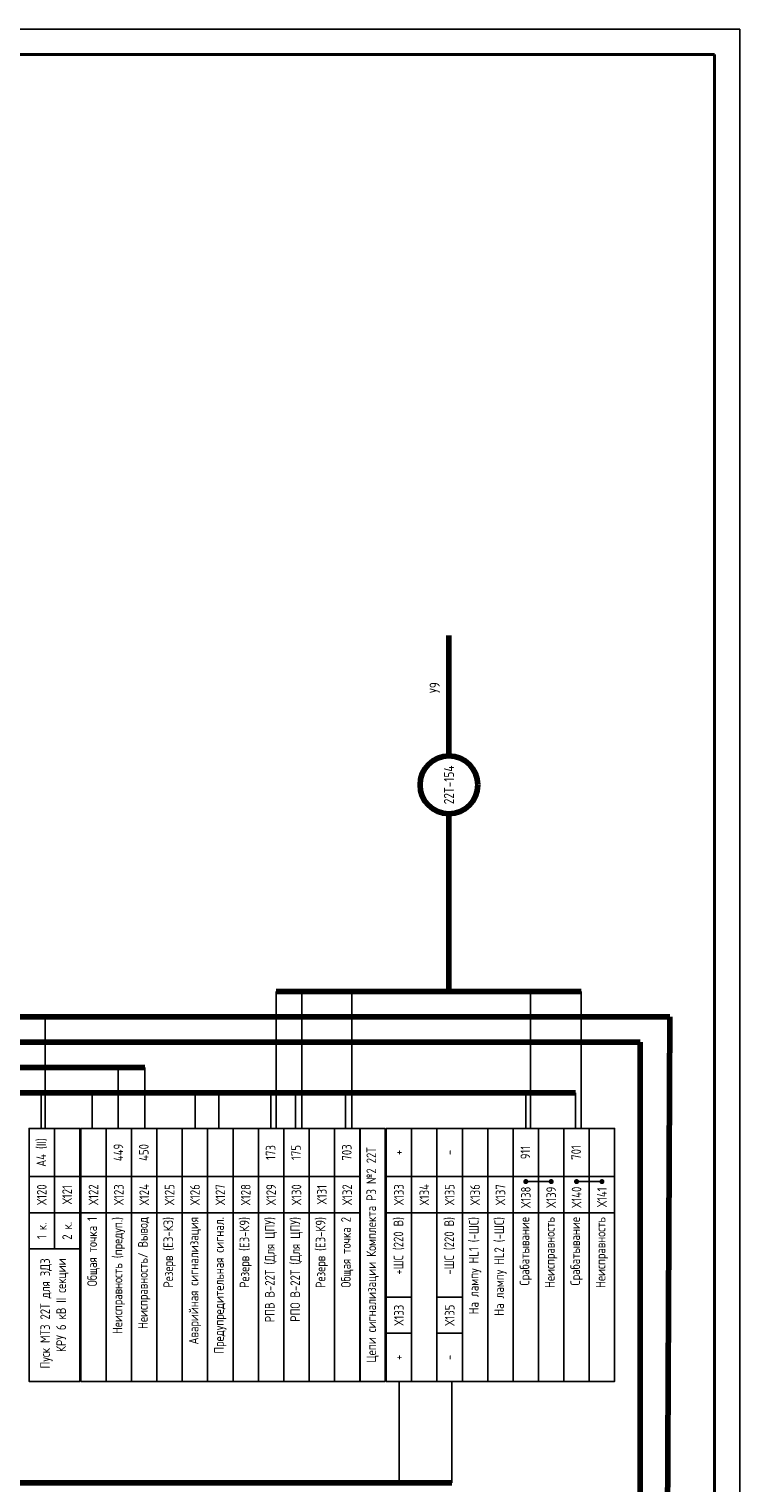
# Model space of a CAD drawing. Header units: millimetres. Extents: x 616 to 6446, y 2590 to 5711.
# Tile 50 of 50: x 5924 to 6064, y 3613 to 3899. Entities that reach past the tile are written whole.
import ezdxf

# ---------------------------------------------------------------- set-up
doc = ezdxf.new("R2010")
doc.units = ezdxf.units.MM
doc.styles.add('SIMPLEX', font='GOST.ttf', dxfattribs={"height": 5})

msp = doc.modelspace()

# ---------------------------------------------------------------- linework, layer by layer
at = {"lineweight": -2}
for p, q in [((6063.7, 3899.35), (5222.7, 3899.35)), ((6063.7, 3305.35), (6063.7, 3899.35))]:
    msp.add_line(p, q, dxfattribs=at)
at = {"lineweight": 40}
for p, q in [((6058.7, 3894.35), (5242.7, 3894.35)), ((6058.7, 3310.35), (6058.7, 3894.35))]:
    msp.add_line(p, q, dxfattribs=at)
at = {"lineweight": 80}
for p, q in [((6006.37, 3756.1), (6006.37, 3779.85)), ((6006.37, 3709.7), (6006.37, 3744.7)), ((5972.31, 3709.7), (6032.45, 3709.7)), ((5677.22, 3704.7), (6049.86, 3704.7)), ((6049.43, 3602.83), (6049.86, 3704.7)), ((5667.01, 3699.7), (6044.01, 3699.7)), ((6044.01, 3699.7), (6044.01, 3597.83)), ((5946.45, 3694.7), (5541.81, 3694.7)), ((5861.86, 3612.83), (6006.91, 3612.83))]:
    msp.add_line(p, q, dxfattribs=at)
for p, q in [((5972.31, 3682.7), (5972.31, 3709.7)), ((5977.4, 3682.7), (5977.4, 3709.7)), ((5987.24, 3682.7), (5987.24, 3709.7)), ((6022.42, 3682.7), (6022.42, 3709.7)), ((6032.45, 3682.7), (6032.45, 3709.7)), ((5926.8, 3682.7), (5926.8, 3704.7)), ((5941.16, 3682.7), (5941.16, 3694.7)), ((5946.45, 3682.7), (5946.45, 3694.7)), ((5993.82, 3682.7), (5993.82, 3673.2)), ((5993.82, 3682.7), (5993.82, 3673.2)), ((6021.51, 3672.21), (6026.51, 3672.21)), ((6031.51, 3672.21), (6036.51, 3672.21)), ((5996.58, 3612.83), (5996.58, 3632.82)), ((6006.91, 3612.83), (6006.91, 3632.82))]:
    msp.add_line(p, q)
at = {"color": 3, "lineweight": 80}
msp.add_line((5270.17, 3689.7), (6031.33, 3689.7), dxfattribs=at)
at = {"color": 3}
for p, q in [((5926.02, 3682.7), (5926.02, 3689.7)), ((5936.09, 3682.7), (5936.09, 3689.7)), ((5956.36, 3682.7), (5956.36, 3689.7)), ((5961.04, 3682.7), (5961.04, 3689.7)), ((5971.29, 3682.7), (5971.29, 3689.7)), ((5976.14, 3682.7), (5976.14, 3689.7)), ((5985.96, 3682.7), (5985.96, 3689.7)), ((6021.51, 3682.7), (6021.51, 3689.7)), ((6031.33, 3682.7), (6031.33, 3689.7))]:
    msp.add_line(p, q, dxfattribs=at)
for points in [[(5928.63, 3673.2), (5928.63, 3682.7), (5923.63, 3682.7), (5923.63, 3673.2)], [(5933.63, 3673.2), (5933.63, 3682.7), (5928.63, 3682.7), (5928.63, 3673.2)], [(5938.82, 3673.2), (5938.82, 3682.7), (5933.82, 3682.7), (5933.82, 3673.2)], [(5943.82, 3673.2), (5943.82, 3682.7), (5938.82, 3682.7), (5938.82, 3673.2)], [(5948.82, 3673.2), (5948.82, 3682.7), (5943.82, 3682.7), (5943.82, 3673.2)], [(5953.82, 3673.2), (5953.82, 3682.7), (5948.82, 3682.7), (5948.82, 3673.2)], [(5958.82, 3673.2), (5958.82, 3682.7), (5953.82, 3682.7), (5953.82, 3673.2)], [(5963.82, 3673.2), (5963.82, 3682.7), (5958.82, 3682.7), (5958.82, 3673.2)], [(5968.82, 3673.2), (5968.82, 3682.7), (5963.82, 3682.7), (5963.82, 3673.2)], [(5973.82, 3673.2), (5973.82, 3682.7), (5968.82, 3682.7), (5968.82, 3673.2)], [(5978.82, 3673.2), (5978.82, 3682.7), (5973.82, 3682.7), (5973.82, 3673.2)], [(5983.82, 3673.2), (5983.82, 3682.7), (5978.82, 3682.7), (5978.82, 3673.2)], [(5988.82, 3673.2), (5988.82, 3682.7), (5983.82, 3682.7), (5983.82, 3673.2)], [(5993.82, 3682.7), (5993.82, 3632.82), (5988.82, 3632.82), (5988.82, 3682.7)], [(5999.01, 3673.2), (5999.01, 3682.7), (5994.01, 3682.7), (5994.01, 3673.2)], [(6004.01, 3673.2), (6004.01, 3682.7), (5999.01, 3682.7), (5999.01, 3673.2)], [(6009.01, 3673.2), (6009.01, 3682.7), (6004.01, 3682.7), (6004.01, 3673.2)], [(6014.01, 3673.2), (6014.01, 3682.7), (6009.01, 3682.7), (6009.01, 3673.2)], [(6019.01, 3673.2), (6019.01, 3682.7), (6014.01, 3682.7), (6014.01, 3673.2)], [(6024.01, 3673.2), (6024.01, 3682.7), (6019.01, 3682.7), (6019.01, 3673.2)], [(6029.01, 3673.2), (6029.01, 3682.7), (6024.01, 3682.7), (6024.01, 3673.2)], [(6034.01, 3673.2), (6034.01, 3682.7), (6029.01, 3682.7), (6029.01, 3673.2)], [(6039.01, 3673.2), (6039.01, 3682.7), (6034.01, 3682.7), (6034.01, 3673.2)], [(5928.63, 3673.2), (5928.63, 3666.07), (5923.63, 3666.07), (5923.63, 3673.2)], [(5933.63, 3673.2), (5933.63, 3666.07), (5928.63, 3666.07), (5928.63, 3673.2)], [(5938.82, 3673.2), (5938.82, 3666.07), (5933.82, 3666.07), (5933.82, 3673.2)], [(5943.82, 3673.2), (5943.82, 3666.07), (5938.82, 3666.07), (5938.82, 3673.2)], [(5948.82, 3673.2), (5948.82, 3666.07), (5943.82, 3666.07), (5943.82, 3673.2)], [(5953.82, 3673.2), (5953.82, 3666.07), (5948.82, 3666.07), (5948.82, 3673.2)], [(5958.82, 3673.2), (5958.82, 3666.07), (5953.82, 3666.07), (5953.82, 3673.2)], [(5963.82, 3673.2), (5963.82, 3666.07), (5958.82, 3666.07), (5958.82, 3673.2)], [(5968.82, 3673.2), (5968.82, 3666.07), (5963.82, 3666.07), (5963.82, 3673.2)], [(5973.82, 3673.2), (5973.82, 3666.07), (5968.82, 3666.07), (5968.82, 3673.2)], [(5978.82, 3673.2), (5978.82, 3666.07), (5973.82, 3666.07), (5973.82, 3673.2)], [(5983.82, 3673.2), (5983.82, 3666.07), (5978.82, 3666.07), (5978.82, 3673.2)], [(5988.82, 3673.2), (5988.82, 3666.07), (5983.82, 3666.07), (5983.82, 3673.2)], [(5999.01, 3673.2), (5999.01, 3666.07), (5994.01, 3666.07), (5994.01, 3673.2)], [(6004.01, 3673.2), (6004.01, 3666.07), (5999.01, 3666.07), (5999.01, 3673.2)], [(6009.01, 3673.2), (6009.01, 3666.07), (6004.01, 3666.07), (6004.01, 3673.2)], [(6014.01, 3673.2), (6014.01, 3666.07), (6009.01, 3666.07), (6009.01, 3673.2)], [(6019.01, 3673.2), (6019.01, 3666.07), (6014.01, 3666.07), (6014.01, 3673.2)], [(6024.01, 3673.2), (6024.01, 3666.07), (6019.01, 3666.07), (6019.01, 3673.2)], [(6029.01, 3673.2), (6029.01, 3666.07), (6024.01, 3666.07), (6024.01, 3673.2)], [(6034.01, 3673.2), (6034.01, 3666.07), (6029.01, 3666.07), (6029.01, 3673.2)], [(6039.01, 3673.2), (6039.01, 3666.07), (6034.01, 3666.07), (6034.01, 3673.2)], [(5928.63, 3666.07), (5928.63, 3658.95), (5923.63, 3658.95), (5923.63, 3666.07)], [(5933.63, 3666.07), (5933.63, 3658.95), (5928.63, 3658.95), (5928.63, 3666.07)], [(5938.82, 3666.07), (5938.82, 3632.82), (5933.82, 3632.82), (5933.82, 3666.07)], [(5943.82, 3666.07), (5943.82, 3632.82), (5938.82, 3632.82), (5938.82, 3666.07)], [(5948.82, 3666.07), (5948.82, 3632.82), (5943.82, 3632.82), (5943.82, 3666.07)], [(5953.82, 3666.07), (5953.82, 3632.82), (5948.82, 3632.82), (5948.82, 3666.07)], [(5958.82, 3666.07), (5958.82, 3632.82), (5953.82, 3632.82), (5953.82, 3666.07)], [(5963.82, 3666.07), (5963.82, 3632.82), (5958.82, 3632.82), (5958.82, 3666.07)], [(5968.82, 3666.07), (5968.82, 3632.82), (5963.82, 3632.82), (5963.82, 3666.07)], [(5973.82, 3666.07), (5973.82, 3632.82), (5968.82, 3632.82), (5968.82, 3666.07)], [(5978.82, 3666.07), (5978.82, 3632.82), (5973.82, 3632.82), (5973.82, 3666.07)], [(5983.82, 3666.07), (5983.82, 3632.82), (5978.82, 3632.82), (5978.82, 3666.07)], [(5988.82, 3666.07), (5988.82, 3632.82), (5983.82, 3632.82), (5983.82, 3666.07)], [(5999.01, 3666.07), (5999.01, 3632.82), (5994.01, 3632.82), (5994.01, 3666.07)], [(6004.01, 3666.07), (6004.01, 3632.82), (5999.01, 3632.82), (5999.01, 3666.07)], [(6009.01, 3666.07), (6009.01, 3632.82), (6004.01, 3632.82), (6004.01, 3666.07)], [(6014.01, 3666.07), (6014.01, 3632.82), (6009.01, 3632.82), (6009.01, 3666.07)], [(6019.01, 3666.07), (6019.01, 3632.82), (6014.01, 3632.82), (6014.01, 3666.07)], [(6024.01, 3666.07), (6024.01, 3632.82), (6019.01, 3632.82), (6019.01, 3666.07)], [(6029.01, 3666.07), (6029.01, 3632.82), (6024.01, 3632.82), (6024.01, 3666.07)], [(6034.01, 3666.07), (6034.01, 3632.82), (6029.01, 3632.82), (6029.01, 3666.07)], [(6039.01, 3666.07), (6039.01, 3632.82), (6034.01, 3632.82), (6034.01, 3666.07)], [(5933.63, 3658.95), (5933.63, 3632.82), (5923.63, 3632.82), (5923.63, 3658.95)], [(5999.01, 3649.45), (5999.01, 3642.32), (5994.01, 3642.32), (5994.01, 3649.45)], [(6009.01, 3649.45), (6009.01, 3642.32), (6004.01, 3642.32), (6004.01, 3649.45)], [(5999.01, 3632.82), (5999.01, 3642.32), (5994.01, 3642.32), (5994.01, 3632.82)], [(6009.01, 3632.82), (6009.01, 3642.32), (6004.01, 3642.32), (6004.01, 3632.82)]]:
    msp.add_lwpolyline(points, close=True)
at = {"const_width": 0.38}
for points in [[(5933.63, 3682.7), (5933.63, 3632.82)], [(5988.82, 3682.7), (5988.82, 3632.82)], [(5993.82, 3682.7), (5993.82, 3632.82)], [(5993.82, 3632.82), (5993.82, 3682.7)]]:
    msp.add_lwpolyline(points, dxfattribs=at)
at = {"const_width": 0.5}
for points in [[(6021.51, 3672.46, -1), (6021.51, 3671.96, -1)], [(6026.51, 3672.46, -1), (6026.51, 3671.96, -1)], [(6031.51, 3672.46, -1), (6031.51, 3671.96, -1)], [(6036.51, 3672.46, -1), (6036.51, 3671.96, -1)]]:
    msp.add_lwpolyline(points, format="xyb", close=True, dxfattribs=at)
at = {"lineweight": 80}
msp.add_circle((6006.37, 3750.4), 5.7, dxfattribs=at)

# ---------------------------------------------------------------- texts
at = {"rotation": 90, "style": 'SIMPLEX'}
for s, insert, char_height, width, attachment_point in [('У9', (6003.56, 3769.56), 2, 25.4866, 5), ('22Т-154', (6006.37, 3750.4), 2, 9.9109, 5), ('А4 (II)', (5926.13, 3677.95), 1.9, 9.5, 5), ('449', (5941.23, 3677.95), 1.9, 9.5, 5), ('450', (5946.23, 3677.95), 1.9, 9.5, 5), ('173', (5971.23, 3677.95), 1.9, 9.5, 5), ('175', (5976.23, 3677.95), 1.9, 9.5, 5), ('703', (5986.23, 3677.95), 1.9, 9.5, 5), ('Цепи сигнализации Комплекта РЗ №2 22Т', (5991.32, 3657.76), 1.9, 49.875, 5), ('911', (6021.42, 3677.95), 1.9, 9.5, 5), ('701', (6031.42, 3677.95), 1.9, 9.5, 5), ('+', (5996.42, 3677.95), 1.9, 9.5, 5), ('-', (6006.42, 3677.95), 1.9, 9.5, 5), ('Х120', (5926.13, 3669.64), 1.9, 7.125, 5), ('Х121', (5931.13, 3669.64), 1.9, 7.125, 5), ('Х122', (5936.32, 3669.64), 1.9, 7.125, 5), ('Х123', (5941.32, 3669.64), 1.9, 7.125, 5), ('Х124', (5946.32, 3669.64), 1.9, 7.125, 5), ('Х125', (5951.32, 3669.64), 1.9, 7.125, 5), ('Х126', (5956.32, 3669.64), 1.9, 7.125, 5), ('Х127', (5961.32, 3669.64), 1.9, 7.125, 5), ('Х128', (5966.32, 3669.64), 1.9, 7.125, 5), ('Х129', (5971.32, 3669.64), 1.9, 7.125, 5), ('Х130', (5976.32, 3669.64), 1.9, 7.125, 5), ('Х131', (5981.32, 3669.64), 1.9, 7.125, 5), ('Х132', (5986.32, 3669.64), 1.9, 7.125, 5), ('Х133', (5996.51, 3669.64), 1.9, 7.125, 5), ('Х134', (6001.51, 3669.64), 1.9, 7.125, 5), ('Х135', (6006.51, 3669.64), 1.9, 7.125, 5), ('Х136', (6011.51, 3669.64), 1.9, 7.125, 5), ('Х137', (6016.51, 3669.64), 1.9, 7.125, 5), ('Х138', (6021.51, 3669.14), 1.9, 6.1308, 5), ('Х139', (6026.51, 3669.14), 1.9, 6.1308, 5), ('Х140', (6031.51, 3669.14), 1.9, 6.1308, 5), ('Х141', (6036.51, 3669.14), 1.9, 6.1308, 5), ('Общая точка 1', (5936.32, 3665.23), 1.9, 32.4083, 6), ('Неисправность (предуп.)', (5941.32, 3665.23), 1.9, 32.4083, 6), ('Неисправность/ Вывод', (5946.32, 3665.23), 1.9, 32.4083, 6), ('Резерв (Е3-К3)', (5951.32, 3665.23), 1.9, 32.4083, 6), ('Аварийная сигнализация', (5956.32, 3665.23), 1.9, 32.4083, 6), ('Предупредительная сигнал.', (5961.32, 3665.23), 1.9, 32.4083, 6), ('Резерв (Е3-К9)', (5966.32, 3665.23), 1.9, 32.4083, 6), ('РПВ В-22Т (Для ЦПУ)', (5971.32, 3665.23), 1.9, 32.4083, 6), ('РПО В-22Т (Для ЦПУ)', (5976.32, 3665.23), 1.9, 32.4083, 6), ('Резерв (Е3-К9)', (5981.32, 3665.23), 1.9, 32.4083, 6), ('Общая точка 2', (5986.32, 3665.23), 1.9, 32.4083, 6), ('+ШС (220 В)', (5996.51, 3665.23), 1.9, 15.7833, 6), ('-ШС (220 В)', (6006.51, 3665.23), 1.9, 15.7833, 6), ('На лампу HL1 (-ШС)', (6011.51, 3665.23), 1.9, 32.4083, 6), ('На лампу HL2 (-ШС)', (6016.51, 3665.23), 1.9, 32.4083, 6), ('Срабатывание ', (6021.51, 3665.23), 1.9, 32.4083, 6), ('Неисправность', (6026.51, 3665.23), 1.9, 32.4083, 6), ('Срабатывание ', (6031.51, 3665.23), 1.9, 32.4083, 6), ('Неисправность', (6036.51, 3665.23), 1.9, 32.4083, 6), ('1 к.{\\fArial|b0|i0|c204|p34; }', (5926.13, 3662.51), 1.9, 7.125, 5), ('2 к.{\\fArial|b0|i0|c204|p34; }', (5931.13, 3662.51), 1.9, 7.125, 5), ('Пуск МТЗ 22Т для ЗДЗ КРУ 6 кВ II секции', (5928.63, 3657.08), 1.9, 24.2572, 6), ('Х133', (5996.51, 3645.89), 1.9, 7.125, 5), ('Х135', (6006.51, 3645.89), 1.9, 7.125, 5), ('+', (5996.42, 3637.57), 1.9, 9.5, 5), ('-', (6006.42, 3637.57), 1.9, 9.5, 5)]:
    msp.add_mtext(s, dxfattribs=dict(at, insert=insert, char_height=char_height, width=width, attachment_point=attachment_point))

doc.saveas('drawing.dxf')
